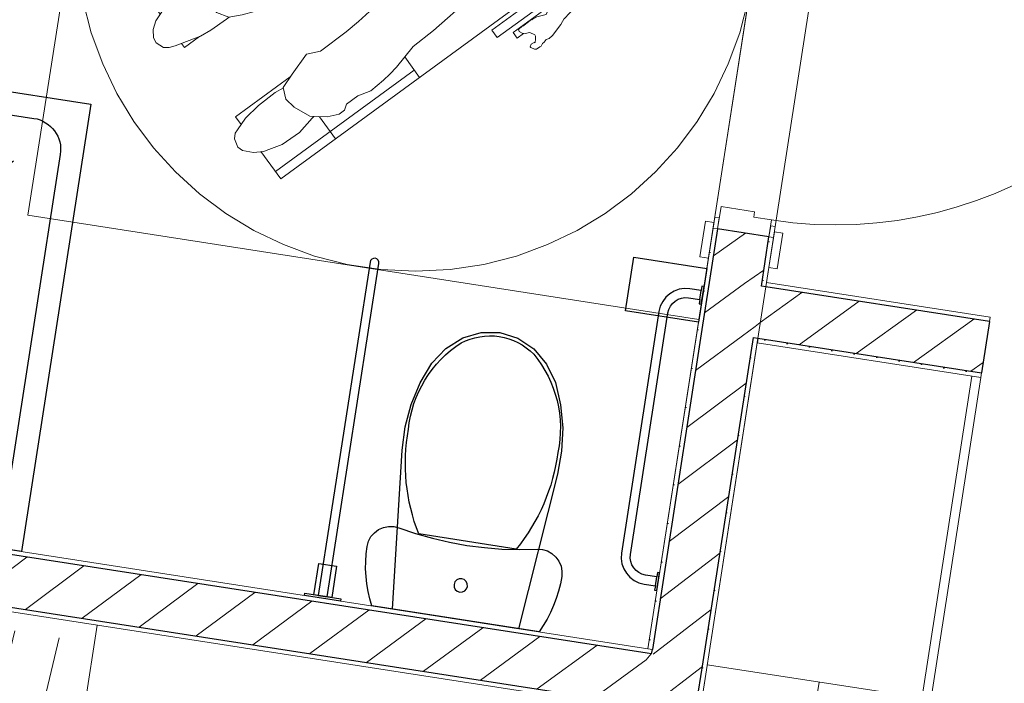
# Model space of a CAD drawing. Header units: metres. Extents: x 5509548 to 5517943, y 5680530 to 5684871.
# Tile 112 of 124: x 5516186.19 to 5516188.37, y 5683289.36 to 5683290.83. Entities that reach past the tile are written whole.
import ezdxf

# ---------------------------------------------------------------- set-up
doc = ezdxf.new("R2010")
doc.units = ezdxf.units.M
doc.linetypes.add('Przerywana', pattern=[240, 120, -120])
for name, color, linetype in [('Nowe_A-Armatura', 7, 'CONTINUOUS'), ('Nowe_A-Meble-Korytarz', 7, 'CONTINUOUS'), ('Nowe_A-Meble-Kuchnia', 7, 'CONTINUOUS'), ('Nowe_A-Meble-Sypialnia', 7, 'CONTINUOUS'), ('Nowe_A-Niepełnosprawni', 7, 'CONTINUOUS'), ('Nowe_A-Ściany-Działowe', 7, 'CONTINUOUS'), ('Nowe_Drzwi Archicad', 7, 'CONTINUOUS')]:
    doc.layers.add(name, color=color, linetype=linetype)
for name, color, linetype, lineweight in [('Nowe_A-Armatura_Nr_pióra__22', 8, 'CONTINUOUS', 25), ('Nowe_A-Meble-Korytarz_Nr_pióra__4', 7, 'CONTINUOUS', 13), ('Nowe_A-Meble-Kuchnia_Nr_pióra__22', 8, 'CONTINUOUS', 25), ('Nowe_A-Meble-Sypialnia_Nr_pióra__4', 7, 'CONTINUOUS', 13), ('Nowe_A-Niepełnosprawni_Nr_pióra__4', 7, 'CONTINUOUS', 13), ('Nowe_A-Ściany-Działowe_Nr_pióra__27', 7, 'CONTINUOUS', 25), ('Nowe_A-Ściany-Działowe_Nr_pióra__47', 7, 'CONTINUOUS', 15), ('Nowe_A-Ściany-Wewnętrzne_Nr_pióra__27', 7, 'CONTINUOUS', 25), ('Nowe_Drzwi Archicad_Nr_pióra__20', 1, 'CONTINUOUS', 13), ('Nowe_Drzwi Archicad_Nr_pióra__23', 7, 'CONTINUOUS', 15), ('Nowe_Drzwi Archicad_Nr_pióra__27', 7, 'CONTINUOUS', 25), ('Nowe_Drzwi Archicad_Nr_pióra__3', 7, 'CONTINUOUS', 13), ('Nowe_Drzwi Archicad_Nr_pióra__47', 7, 'CONTINUOUS', 15)]:
    doc.layers.add(name, color=color, linetype=linetype, lineweight=lineweight)
for name, color, linetype, lineweight, true_color in [('Nowe_A-Niepełnosprawni_Nr_pióra__78', 7, 'CONTINUOUS', 13, 0x00bb5e), ('Nowe_A-Strefy-Parter_Nr_pióra__94', 7, 'CONTINUOUS', 13, 0xe4ad2c), ('Nowe_A-Wentylacja-Mechaniczna-0-5_Nr_pióra__78', 7, 'CONTINUOUS', 13, 0x00bb5e)]:
    doc.layers.add(name, color=color, linetype=linetype, lineweight=lineweight, true_color=true_color)
pattern_1 = [(45, (0, 0), (-63.63960862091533, 63.63960862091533), [])]
pattern_2 = [(0, (0, 0), (0, 86.60254037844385), [0, -50]), (0, (25, 43.30126941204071), (0, 86.60254037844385), [0, -50])]

# ---------------------------------------------------------------- blocks, each defined once
blk = doc.blocks.new('Ściana_55', base_point=(72005.07224493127, -112527.5958496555))
at = {"layer": 'Nowe_A-Ściany-Działowe', "linetype": 'Continuous', "lineweight": 0, "true_color": 0x000000}
h = blk.add_hatch(dxfattribs=at)
h.set_pattern_fill('Bloczki_ceramiczne', color=18, style=0, pattern_type=2)
h.set_pattern_definition(pattern_1)
h.paths.add_polyline_path([(72140.07224493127, -112652.5958496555), (72140.07224493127, -112537.5958496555), (72130.07224493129, -112537.5958496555), (72130.07224493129, -112652.5958496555)])
h = blk.add_hatch(dxfattribs=at)
h.set_pattern_fill('Tynk', color=18, style=0, pattern_type=2)
h.set_pattern_definition(pattern_2)
h.paths.add_polyline_path([(74540.07224493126, -112527.5958496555), (72140.07224493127, -112527.5958496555), (72140.07224493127, -112537.5958496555), (74540.07224493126, -112537.5958496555)])
h = blk.add_hatch(dxfattribs=at)
h.set_pattern_fill('Bloczki_ceramiczne', color=18, style=0, pattern_type=2)
h.set_pattern_definition(pattern_1)
h.paths.add_polyline_path([(74540.07224493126, -112537.5958496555), (72140.07224493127, -112537.5958496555), (72140.07224493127, -112652.5958496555), (74540.07224493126, -112652.5958496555)])
h = blk.add_hatch(dxfattribs=at)
h.set_pattern_fill('Tynk', color=18, style=0, pattern_type=2)
h.set_pattern_definition(pattern_2)
h.paths.add_polyline_path([(74540.07224493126, -112527.5958496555), (74540.07224493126, -112537.5958496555), (74550.07224493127, -112537.5958496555), (74550.07224493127, -112527.5958496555)])
h = blk.add_hatch(dxfattribs=at)
h.set_pattern_fill('Bloczki_ceramiczne', color=18, style=0, pattern_type=2)
h.set_pattern_definition(pattern_1)
h.paths.add_polyline_path([(74540.07224493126, -112537.5958496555), (74540.07224493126, -112652.5958496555), (74550.07224493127, -112652.5958496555), (74550.07224493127, -112537.5958496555)])
h = blk.add_hatch(dxfattribs=at)
h.set_pattern_fill('Tynk', color=18, style=0, pattern_type=2)
h.set_pattern_definition(pattern_2)
h.paths.add_polyline_path([(72140.07224493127, -112662.5958496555), (74540.07224493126, -112662.5958496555), (74540.07224493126, -112652.5958496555), (72140.07224493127, -112652.5958496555)])
at = {"layer": 'Nowe_A-Ściany-Działowe_Nr_pióra__27', "color": 7, "linetype": 'Continuous', "lineweight": 25}
for p, q in [((74540.07224493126, -112537.5958496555), (72140.07224493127, -112537.5958496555)), ((74550.07224493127, -112537.5958496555), (74540.07224493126, -112537.5958496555)), ((74550.07224493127, -112537.5958496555), (74550.07224493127, -112527.5958496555)), ((72140.07224493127, -112652.5958496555), (74540.07224493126, -112652.5958496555)), ((74540.07224493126, -112652.5958496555), (74550.07224493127, -112652.5958496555))]:
    blk.add_line(p, q, dxfattribs=at)
at = {"layer": 'Nowe_A-Ściany-Działowe_Nr_pióra__27', "color": 7, "linetype": 'Continuous', "lineweight": 25, "flags": 128}
blk.add_lwpolyline([(72140.07224493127, -112652.5958496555), (72140.07224493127, -112662.5958496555)], dxfattribs=at)
at = {"layer": 'Nowe_A-Ściany-Działowe_Nr_pióra__47', "color": 7, "linetype": 'Continuous', "lineweight": 15}
blk.add_line((74550.07224493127, -112527.5958496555), (74540.07224493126, -112527.5958496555), dxfattribs=at)
at = {"layer": 'Nowe_A-Ściany-Działowe_Nr_pióra__47', "color": 7, "linetype": 'Continuous', "lineweight": 15, "flags": 128}
for points in [[(74540.07224493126, -112527.5958496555), (72140.07224493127, -112527.5958496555)], [(72140.07224493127, -112662.5958496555), (74540.07224493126, -112662.5958496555)]]:
    blk.add_lwpolyline(points, dxfattribs=at)
at = {"layer": 'Nowe_A-Ściany-Wewnętrzne_Nr_pióra__27', "color": 7, "linetype": 'Continuous', "lineweight": 25}
for p, q in [((72140.07224493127, -112537.5958496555), (72130.07224493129, -112537.5958496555)), ((72130.07224493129, -112652.5958496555), (72140.07224493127, -112652.5958496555))]:
    blk.add_line(p, q, dxfattribs=at)
blk = doc.blocks.new('WSC Drzwi 26_2')
at = {"layer": 'Nowe_Drzwi Archicad_Nr_pióra__20', "color": 1, "linetype": 'Continuous', "lineweight": 13}
for p, q in [((391.9999999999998, 261.9999999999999), (391.9999999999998, 661.9999999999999)), ((391.9999999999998, 661.9999999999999), (491.9999999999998, 661.9999999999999)), ((491.9999999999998, 661.9999999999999), (491.9999999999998, 261.9999999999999)), ((641.9999999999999, 461.9999999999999), (577.0194036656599, 538.0071187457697)), ((641.9999999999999, 461.9999999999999), (543.6860703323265, 443.7262145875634)), ((491.9999999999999, 261.9999999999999), (391.9999999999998, 261.9999999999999))]:
    blk.add_line(p, q, dxfattribs=at)
for centre, start, end in [((541.9999999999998, 179.1572875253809), 70.52877936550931, 109.4712206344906), ((341.9999999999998, 744.8427124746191), 250.5287793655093, 289.4712206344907)]:
    blk.add_arc(centre, 300.0000000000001, start, end, dxfattribs=at)
at = {"layer": 'Nowe_Drzwi Archicad_Nr_pióra__23', "color": 7, "linetype": 'Continuous', "lineweight": 15}
for p, q in [((-462, 0), (-500, 0)), ((-500, 0), (-500, -115)), ((-462, -40), (-462, 0)), ((500, 0), (462, 0)), ((462, 0), (462, -40)), ((500, -115), (500, 0)), ((-450, -40), (-462, -40)), ((-450, -115), (-450, -40)), ((462, -40), (450, -40)), ((450, -40), (450, -115)), ((-500, -115), (-450, -115)), ((450, -115), (500, -115))]:
    blk.add_line(p, q, dxfattribs=at)
at = {"layer": 'Nowe_Drzwi Archicad_Nr_pióra__27', "color": 7, "linetype": 'Continuous', "lineweight": 25}
for p, q in [((-500, 0), (-500, -115)), ((-500, 0), (-500, -115)), ((500, 0), (500, -115)), ((500, 0), (500, -115))]:
    blk.add_line(p, q, dxfattribs=at)
at = {"layer": 'Nowe_Drzwi Archicad_Nr_pióra__3', "color": 7, "linetype": 'Continuous', "lineweight": 13}
for p, q in [((421.9999999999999, 0), (421.9999999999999, 923.9999999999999)), ((421.9999999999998, 923.9999999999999), (461.9999999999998, 923.9999999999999)), ((461.9999999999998, 923.9999999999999), (461.9999999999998, 0)), ((-567, 10), (-567, 29)), ((-567, 29), (-487, 29)), ((-487, 29), (-487, 10)), ((487, 29), (567, 29)), ((487, 10), (487, 29)), ((567, 29), (567, 10)), ((-487, 10), (-567, 10)), ((-500, 0), (-500, 10)), ((-500, 10), (-475, 10)), ((-475, 0), (-500, 0)), ((-475, 10), (-475, 0)), ((461.9999999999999, 0), (421.9999999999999, 0)), ((475, 0), (475, 10)), ((475, 10), (500, 10)), ((500, 0), (475, 0)), ((567, 10), (487, 10)), ((500, 10), (500, 0)), ((-567, -144), (-567, -125)), ((-567, -125), (-487, -125)), ((-500, -125), (-500, -115)), ((-500, -115), (-475, -115)), ((-475, -125), (-500, -125)), ((-487, -125), (-487, -144)), ((-475, -115), (-475, -125)), ((475, -125), (475, -115)), ((475, -115), (500, -115)), ((500, -125), (475, -125)), ((487, -125), (567, -125)), ((487, -144), (487, -125)), ((500, -115), (500, -125)), ((567, -125), (567, -144)), ((-487, -144), (-567, -144)), ((567, -144), (487, -144))]:
    blk.add_line(p, q, dxfattribs=at)
blk.add_arc((461.9999999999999, 0), 923.9999999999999, 90, 180, dxfattribs=at)
at = {"layer": 'Nowe_Drzwi Archicad_Nr_pióra__47', "color": 7, "linetype": 'Continuous', "lineweight": 15}
for p, q in [((-500, 10), (-567, 10)), ((-500, 10), (-567, 10)), ((-500, 10), (-500, 0)), ((-500, 10), (-500, 0)), ((-500, 10), (-500, 0)), ((500, 10), (500, 0)), ((500, 10), (500, 0)), ((500, 10), (500, 0)), ((500, 10), (567, 10)), ((500, 10), (567, 10)), ((-500, -125), (-567, -125)), ((-500, -125), (-567, -125)), ((-500, -115), (-500, -125)), ((-500, -115), (-500, -125)), ((500, -115), (500, -125)), ((500, -115), (500, -125)), ((500, -125), (567, -125)), ((500, -125), (567, -125))]:
    blk.add_line(p, q, dxfattribs=at)
blk = doc.blocks.new('Ściana_56', base_point=(74675.07224493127, -109542.5958496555))
at = {"layer": 'Nowe_A-Ściany-Działowe', "linetype": 'Continuous', "lineweight": 0, "true_color": 0x000000}
h = blk.add_hatch(dxfattribs=at)
h.set_pattern_fill('Tynk', color=18, style=0, pattern_type=2)
h.set_pattern_definition(pattern_2)
h.paths.add_polyline_path([(74540.07224493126, -112527.5958496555), (74550.07222481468, -112527.5958496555), (74550.07222481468, -111587.5958295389), (74540.07224493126, -111587.5958295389)])
h = blk.add_hatch(dxfattribs=at)
h.set_pattern_fill('Bloczki_ceramiczne', color=18, style=0, pattern_type=2)
h.set_pattern_definition(pattern_1)
h.paths.add_polyline_path([(74665.07223658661, -111587.5958377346), (74550.07225148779, -111587.5958377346), (74550.07225148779, -111697.5958496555), (74665.07223658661, -111697.5958496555)])
h = blk.add_hatch(dxfattribs=at)
h.set_pattern_fill('Tynk', color=18, style=0, pattern_type=2)
h.set_pattern_definition(pattern_2)
h.paths.add_polyline_path([(74675.07223107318, -111587.5958577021), (74665.07224984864, -111587.5958577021), (74665.07224984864, -111687.5958496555), (74675.07223107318, -111687.5958496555)])
h = blk.add_hatch(dxfattribs=at)
h.set_pattern_fill('Tynk', color=18, style=0, pattern_type=2)
h.set_pattern_definition(pattern_2)
h.paths.add_polyline_path([(74665.07224493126, -111687.5958496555), (74665.07224493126, -111697.5958496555), (74675.07224493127, -111697.5958496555), (74675.07224493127, -111687.5958496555)])
h = blk.add_hatch(dxfattribs=at)
h.set_pattern_fill('Bloczki_ceramiczne', color=18, style=0, pattern_type=2)
h.set_pattern_definition(pattern_1)
h.paths.add_polyline_path([(74550.07224493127, -111697.5958496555), (74550.07224493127, -111812.5958496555), (74665.07224493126, -111812.5958496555), (74665.07224493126, -111697.5958496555)])
h = blk.add_hatch(dxfattribs=at)
h.set_pattern_fill('Bloczki_ceramiczne', color=18, style=0, pattern_type=2)
h.set_pattern_definition(pattern_1)
h.paths.add_polyline_path([(74550.07224493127, -111812.5958496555), (74550.07224493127, -112537.5958496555), (74665.07224493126, -112537.5958496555), (74665.07224493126, -111812.5958496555)])
h = blk.add_hatch(dxfattribs=at)
h.set_pattern_fill('Tynk', color=18, style=0, pattern_type=2)
h.set_pattern_definition(pattern_2)
h.paths.add_polyline_path([(74665.07224493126, -111812.5958496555), (74665.07224493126, -113251.7994403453), (74675.07224493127, -113251.7994403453), (74675.07224493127, -111812.5958496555)])
h = blk.add_hatch(dxfattribs=at)
h.set_pattern_fill('Bloczki_ceramiczne', color=18, style=0, pattern_type=2)
h.set_pattern_definition(pattern_1)
h.paths.add_polyline_path([(74550.07224493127, -112537.5958496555), (74550.07224493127, -112652.5958496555), (74665.07224493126, -112652.5958496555), (74665.07224493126, -112537.5958496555)])
at = {"layer": 'Nowe_A-Ściany-Działowe_Nr_pióra__27', "color": 7, "linetype": 'Continuous', "lineweight": 25}
for p, q in [((74665.07224493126, -111587.5958496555), (74550.07224493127, -111587.5958496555)), ((74550.07225148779, -111587.5958377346), (74550.07225148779, -111697.5958496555)), ((74665.07223658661, -111697.5958496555), (74665.07223658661, -111587.5958377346)), ((74550.07224493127, -111697.5958496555), (74550.07224493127, -111812.5958496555)), ((74675.07224493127, -111697.5958496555), (74665.07224493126, -111697.5958496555)), ((74550.07224902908, -111812.5958496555), (74550.07224902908, -112527.5958455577)), ((74665.07224493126, -111812.5958496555), (74675.07224493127, -111812.5958496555)), ((74665.07224493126, -112537.5958496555), (74665.07224493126, -111812.5958496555)), ((74550.07224493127, -112537.5958496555), (74550.07224493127, -112527.5958496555)), ((74665.07224493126, -112652.5958496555), (74665.07224493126, -112537.5958496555))]:
    blk.add_line(p, q, dxfattribs=at)
at = {"layer": 'Nowe_A-Ściany-Działowe_Nr_pióra__47', "color": 7, "linetype": 'Continuous', "lineweight": 15}
for p, q in [((74540.07224493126, -111587.5958496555), (74540.07224493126, -111654.5958496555)), ((74550.07224493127, -111587.5958496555), (74540.07224493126, -111587.5958496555)), ((74675.07224493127, -111587.5958496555), (74665.07224493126, -111587.5958496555)), ((74675.07224493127, -111587.5958496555), (74665.07224493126, -111587.5958496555)), ((74675.07224493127, -111587.5958496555), (74675.07224493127, -111654.5958496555)), ((74550.07224493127, -112527.5958496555), (74540.07224493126, -112527.5958496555))]:
    blk.add_line(p, q, dxfattribs=at)
at = {"layer": 'Nowe_A-Ściany-Działowe_Nr_pióra__47', "color": 7, "linetype": 'Continuous', "lineweight": 15, "flags": 128}
for points in [[(74540.07224493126, -111587.5958216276), (74540.07224493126, -112527.5958496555)], [(74675.07224493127, -111687.5958496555), (74675.07224493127, -111587.5958216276)], [(74675.07224493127, -113251.7994403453), (74675.07224493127, -111812.5958496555)]]:
    blk.add_lwpolyline(points, dxfattribs=at)
at = {"layer": 'Nowe_Drzwi Archicad', "color": 7, "linetype": 'Continuous', "lineweight": 13, "xscale": -1, "zscale": 1000, "rotation": 270}
blk.add_blockref('WSC Drzwi 26_2', (74665.07224493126, -111087.5958496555), dxfattribs=at)
blk = doc.blocks.new('Ściana_59', base_point=(74675.07224493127, -111687.5958496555))
at = {"layer": 'Nowe_A-Ściany-Działowe', "linetype": 'Continuous', "lineweight": 0, "true_color": 0x000000}
h = blk.add_hatch(dxfattribs=at)
h.set_pattern_fill('Tynk', color=18, style=0, pattern_type=2)
h.set_pattern_definition(pattern_2)
h.paths.add_polyline_path([(75175.07224493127, -111687.5958496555), (74675.07224493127, -111687.5958496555), (74675.07224493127, -111697.5958496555), (75175.07224493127, -111697.5958496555)])
h = blk.add_hatch(dxfattribs=at)
h.set_pattern_fill('Bloczki_ceramiczne', color=18, style=0, pattern_type=2)
h.set_pattern_definition(pattern_1)
h.paths.add_polyline_path([(74665.07224493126, -111697.5958496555), (74665.07224493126, -111812.5958496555), (74675.07224493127, -111812.5958496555), (74675.07224493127, -111697.5958496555)])
h = blk.add_hatch(dxfattribs=at)
h.set_pattern_fill('Bloczki_ceramiczne', color=18, style=0, pattern_type=2)
h.set_pattern_definition(pattern_1)
h.paths.add_polyline_path([(75175.07224493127, -111697.5958496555), (74675.07224493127, -111697.5958496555), (74675.07224493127, -111812.5958496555), (75175.07224493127, -111812.5958496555)])
h = blk.add_hatch(dxfattribs=at)
h.set_pattern_fill('Tynk', color=18, style=0, pattern_type=2)
h.set_pattern_definition(pattern_2)
h.paths.add_polyline_path([(74675.07224493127, -111822.5958496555), (75175.07224493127, -111822.5958496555), (75175.07224493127, -111812.5958496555), (74675.07224493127, -111812.5958496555)])
at = {"layer": 'Nowe_A-Ściany-Działowe_Nr_pióra__27', "color": 7, "linetype": 'Continuous', "lineweight": 25}
for p, q in [((74675.07224493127, -111697.5958496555), (74665.07224493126, -111697.5958496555)), ((75175.07224493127, -111697.5958496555), (74675.07224493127, -111697.5958496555)), ((74665.07224493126, -111812.5958496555), (74675.07224493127, -111812.5958496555)), ((74675.07224493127, -111812.5958496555), (75175.07224493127, -111812.5958496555))]:
    blk.add_line(p, q, dxfattribs=at)
at = {"layer": 'Nowe_A-Ściany-Działowe_Nr_pióra__27', "color": 7, "linetype": 'Continuous', "lineweight": 25, "flags": 128}
for points in [[(75175.07224493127, -111697.5958496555), (75175.07224493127, -111812.5958496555)], [(74675.07224493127, -111812.5958496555), (74675.07224493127, -111822.5958496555)]]:
    blk.add_lwpolyline(points, dxfattribs=at)
at = {"layer": 'Nowe_A-Ściany-Działowe_Nr_pióra__47', "color": 7, "linetype": 'Continuous', "lineweight": 15, "flags": 128}
for points in [[(75175.07224493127, -111687.5958496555), (74675.07224493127, -111687.5958496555)], [(75175.07224493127, -111687.5958496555), (75175.07224493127, -111697.5958496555)], [(74675.07224493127, -111822.5958496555), (75175.07224493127, -111822.5958496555)], [(75175.07224493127, -111812.5958496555), (75175.07224493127, -111822.5958496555)]]:
    blk.add_lwpolyline(points, dxfattribs=at)
blk = doc.blocks.new('Osoba na wózku 27')
at = {"layer": 'Nowe_A-Niepełnosprawni_Nr_pióra__4', "color": 7, "linetype": 'Continuous', "lineweight": 13}
for p, q in [((20, 819), (40, 819)), ((20, 452.603118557), (20, 819)), ((40, 452.930914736), (40, 819)), ((590, 819), (610, 819)), ((590, 449.449632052), (590, 819)), ((610, 449.220686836), (610, 819)), ((-7, 433.649183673), (-7, 784)), ((-7, 784), (8, 784)), ((8, 446.914785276), (8, 784)), ((637, 784), (622, 784)), ((622, 445.527585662), (622, 784)), ((637, 434.133278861), (637, 784)), ((50, 559), (580, 559)), ((50, 452.8544877), (50, 559)), ((580, 449.255503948), (580, 559)), ((242, 477.33), (316.8, 484.79)), ((316.8, 484.79), (376.81, 479.31)), ((376.81, 479.31), (459.99, 460.53)), ((88.1, 458.85), (76.55000000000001, 453.77)), ((88.1, 458.85), (100.14, 460.84)), ((120.202113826, 456.198379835), (100.14, 460.84)), ((153.784345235, 452.049945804), (172.94, 462.89)), ((242, 477.33), (172.94, 462.89)), ((459.99, 460.53), (480.380943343, 448.449157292)), ((532.6800000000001, 457.02), (480.380943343, 448.449157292)), ((532.6800000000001, 457.02), (544.6800000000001, 454.85)), ((-11.08, 429.25), (0.68, 441.93)), ((15.35, 451.92), (0.68, 441.93)), ((15.35, 451.92), (23.11, 453.06)), ((23.11, 453.06), (64.97999999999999, 452.74)), ((46.77, 430.45), (74.7873820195, 452.389736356)), ((64.97999999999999, 452.74), (74.7873820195, 452.389736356)), ((74.7873820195, 452.389736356), (76.55000000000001, 453.77)), ((153.784345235, 452.049945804), (120.202113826, 456.198379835)), ((556.21, 449.56), (544.6800000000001, 454.85)), ((556.21, 449.56), (569.5971604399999, 438.680362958)), ((585.6, 449.5), (557.778476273, 448.285312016)), ((569.5971604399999, 438.680362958), (585.5200000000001, 425.74)), ((610.0600000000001, 449.22), (585.6, 449.5)), ((610.0600000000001, 449.22), (619.93, 447.1)), ((638.9, 432.69), (619.93, 447.1)), ((-32.0441871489, 377.695576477), (-21.7, 414.8200000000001)), ((-21.7, 414.8200000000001), (-11.08, 429.25)), ((39.2, 387.97), (41.82, 421.82)), ((46.77, 430.45), (41.82, 421.82)), ((590.31, 417.03), (585.5200000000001, 425.74)), ((590.31, 417.03), (592.36, 383.12)), ((648.28, 416.25), (638.9, 432.69)), ((648.28, 416.25), (657.86, 399.01)), ((657.86, 399.01), (663.8199999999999, 362.87)), ((-40.18, 358.8), (-33.24, 375.4)), ((-32.0441871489, 377.695576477), (-33.24, 375.4)), ((24.53, 377.95), (13.07, 364.57)), ((20, 219), (20, 372.661046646)), ((34.8234519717, 380.535149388), (24.53, 377.95)), ((49.1754179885, 368.702676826), (34.8234519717, 380.535149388)), ((54.67, 358.09), (39.2, 387.97)), ((40, 376.267345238), (40, 219)), ((275.6, 376.16), (244.24, 350.76)), ((277.74, 376.89), (275.6, 376.16)), ((277.74, 376.89), (314.56, 385.12)), ((314.56, 385.12), (355.1, 375.28)), ((355.1, 375.28), (371.79, 357.21)), ((592.36, 383.12), (576.4, 353.48)), ((584.3902909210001, 368.319111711), (597.938708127, 377.729698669)), ((590, 219), (590, 372.215556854)), ((600.061564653, 376.826355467), (597.938708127, 377.729698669)), ((600.061564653, 376.826355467), (623.62, 352.74)), ((-40.4681028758, 351.20959731), (-41.45999999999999, 347.89)), ((-40.18, 358.8), (-40.4681028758, 351.20959731)), ((-0.598946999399, 348.890709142), (-1.12, 338.46)), ((-0.598946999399, 348.890709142), (13.07, 364.57)), ((8, 358.754330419), (8, 318.473210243)), ((50, -351), (50, 366.110012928)), ((64.65, 351.65), (54.67, 358.09)), ((84.5898733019, 347.158370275), (64.65, 351.65)), ((244.24, 350.76), (232.76, 317.38)), ((385.92, 333.86), (371.79, 357.21)), ((557.74, 342.92), (576.4, 353.48)), ((580, -351), (580, 359.165714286)), ((610, 366.665202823), (610, 219)), ((622, 354.396294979), (622, 254)), ((623.62, 352.74), (632.904863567, 336.537585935)), ((663.731377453, 363.407385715), (669.74, 349.53)), ((678.43, 320.41), (669.74, 349.53)), ((-49.43, 327.26), (-43.03, 338.93)), ((-49.43, 327.26), (-48.48999999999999, 318.53)), ((-43.03, 338.93), (-41.45999999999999, 347.89)), ((-1.12, 338.46), (8.8, 316.72)), ((84.5898733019, 347.158370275), (102.09, 333.97)), ((102.09, 333.97), (113.14, 325.82)), ((385.92, 333.86), (391.05, 312.98)), ((517.35, 321.02), (528.76, 328.99)), ((528.76, 328.99), (544.985287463, 341.8913279)), ((546.99, 341.74), (544.985287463, 341.8913279)), ((546.99, 341.74), (557.74, 342.92)), ((632.9200000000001, 336.47), (624.78, 317.45)), ((632.904863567, 336.537585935), (632.9200000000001, 336.47)), ((-51.23, 287.46), (-49.52, 307.84)), ((-47.1830966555, 315.043665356), (-49.52, 307.84)), ((-47.1830966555, 315.043665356), (-48.48999999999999, 318.53)), ((8.8, 316.72), (9.870000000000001, 303.52)), ((113.14, 325.82), (162.53, 299.61)), ((147.484676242, 307.594165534), (138.23, 233.54)), ((232.76, 317.38), (238.05, 278.23)), ((392.38, 293.97), (391.05, 312.98)), ((467.36, 297.04), (517.35, 321.02)), ((504.25, 221.81), (488.752593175, 307.301940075)), ((624.78, 317.45), (623.09, 300.27)), ((623.504809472, 304.486820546), (623.504809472, 306.95099857)), ((679.5, 310.72), (677.75, 303.97)), ((678.43, 320.41), (679.5, 310.72)), ((-51.23, 287.46), (-50.08, 280.53)), ((-38.29, 288.12), (-38.6321421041, 287.262678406)), ((-38.6321421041, 287.262678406), (-34.43, 282.25)), ((-34.6378373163, 293.716479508), (-38.29, 288.12)), ((-34.6378373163, 293.716479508), (-29.5, 296.41)), ((-28.3331354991, 298.246731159), (-29.5, 296.41)), ((-28.3331354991, 298.246731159), (-25.9686628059, 298.461308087)), ((-15.8377237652, 292.789334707), (-25.9686628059, 298.461308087)), ((-6.23, 277.5599999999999), (-15.8377237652, 292.789334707)), ((8.62, 280.92), (9.870000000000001, 303.52)), ((198.73, 257.28), (162.53, 299.61)), ((392.38, 293.97), (391.89, 263.49)), ((431.32, 255.52), (467.36, 297.04)), ((623.09, 300.27), (623.26, 283.39)), ((623.361667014, 281.348360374), (623.26, 283.39)), ((639.51, 274.35), (643.661094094, 284.298311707)), ((654.370161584, 289.500311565), (643.661094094, 284.298311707)), ((657.800435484, 289.482867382), (654.370161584, 289.500311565)), ((657.83, 289.37), (657.800435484, 289.482867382)), ((657.83, 289.37), (663.65, 284.68)), ((663.65, 284.68), (668.1492803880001, 280.918101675)), ((677.640369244, 303.87127709), (677.75, 303.97)), ((677.640369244, 303.87127709), (679.75, 297.08)), ((679.75, 297.08), (679.542983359, 292.460941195)), ((679.542983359, 292.460941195), (682.57, 286.7)), ((681.67, 274.1), (682.37, 283.09)), ((682.57, 286.7), (682.37, 283.09)), ((-50.08, 280.53), (-47.96, 277.36)), ((-40.27, 273.27), (-47.96, 277.36)), ((-40.27, 273.27), (-37.83000000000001, 272.96)), ((-37.83000000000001, 272.96), (-34.43, 282.25)), ((-7, 254), (-7, 278.780523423)), ((-6.23, 277.5599999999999), (-0.721015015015, 274.221221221)), ((3.8, 272.39), (-0.7210150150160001, 274.221221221)), ((7.57, 273.7), (3.8, 272.39)), ((7.57, 273.7), (8.39, 275.44)), ((8, 254), (8, 274.612435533)), ((8.39, 275.44), (8.62, 280.92)), ((254.5, 227.59), (238.05, 278.23)), ((383.71, 236.47), (391.89, 263.49)), ((623.361667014, 281.348360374), (621.99, 279.59)), ((621.99, 279.59), (623.17, 267.88)), ((628.3100000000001, 266.25), (623.17, 267.88)), ((634.7199999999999, 269.16), (628.3100000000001, 266.25)), ((634.7199999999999, 269.16), (639.51, 274.35)), ((637, 254), (637, 271.630395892)), ((667.23, 278.36), (665.9399999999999, 271.43)), ((665.9399999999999, 271.43), (669.43, 265.96)), ((668.330603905, 279.496195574), (667.23, 278.36)), ((668.03, 280.08), (668.1492803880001, 280.918101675)), ((668.03, 280.08), (668.330603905, 279.496195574)), ((669.43, 265.96), (671.41, 266.28)), ((679.18, 270.38), (671.41, 266.28)), ((679.18, 270.38), (681.67, 274.1)), ((-7, 254), (8, 254)), ((220.35, 246.06), (198.73, 257.28)), ((252.308849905, 234.335279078), (220.35, 246.06)), ((409.39, 244.64), (384.619002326, 239.472596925)), ((431.32, 255.52), (409.39, 244.64)), ((622, 254), (637, 254)), ((40, 219), (20, 219)), ((133.25, 189.91), (138.23, 233.54)), ((254.5, 227.59), (271.547202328, 204.172820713)), ((262.77, 222.87), (262.427536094, 223.745780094)), ((375.9, 213.7), (383.71, 236.47)), ((514.4300000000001, 115.16), (504.25, 221.81)), ((610, 219), (590, 219)), ((271.547202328, 204.172820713), (289.79, 192.43)), ((375.9, 213.7), (335.6, 187.49)), ((355.53, 173.64), (351.291304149, 197.695188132)), ((117.29, 59.01), (133.25, 189.91)), ((270.95, 99.41), (287.602356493, 193.838177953)), ((314.45, 186.46), (289.79, 192.43)), ((314.45, 186.46), (335.6, 187.49)), ((321.566999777, 186.806596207), (321.1300000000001, 186.13)), ((395.90885471, 36.6251884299), (355.53, 173.64)), ((514.4300000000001, 115.16), (516.37, 57.66)), ((240.620878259, -31.1057515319), (270.95, 99.41)), ((117.29, 59.01), (112.26, -4.31)), ((531.63, 0.64), (516.37, 57.66)), ((50, 29), (114.906073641, 29)), ((70, -351), (70, 29)), ((396.747027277, 29), (254.58819615, 29)), ((395.90885471, 36.6251884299), (400.68, -6.779999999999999)), ((580, 29), (524.0401392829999, 29)), ((560, -351), (560, 29)), ((535.55, -20.13), (531.63, 0.64)), ((112.26, -4.31), (107.48, -26.95)), ((400.68, -6.779999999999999), (403.01, -42.22)), ((537.52, -38.95), (535.55, -20.13)), ((107.97, -36.23), (107.48, -26.95)), ((111.07, -85.65), (107.97, -36.23)), ((240.620878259, -31.1057515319), (242.17, -48.81)), ((403.01, -42.22), (404, -113.48)), ((537.52, -38.95), (540.1, -75.72)), ((243.79, -125.63), (242.17, -48.81)), ((119.875728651, -130.551542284), (111.07, -85.65)), ((532.0306385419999, -105.37253983), (540.1, -75.72)), ((532.0306385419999, -105.37253983), (532.1880186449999, -135.926762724)), ((257.12, -153.07), (243.79, -125.63)), ((391.02, -142.52), (404, -113.48)), ((107.43, -153.01), (119.875728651, -130.551542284)), ((391.02, -142.52), (408, -194.03)), ((540.11, -147.6), (532.1880186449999, -135.926762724)), ((540.11, -147.6), (540.85, -162.62)), ((107.43, -153.01), (109.42, -169.53)), ((109.42, -169.53), (131.73, -202.53)), ((257.12, -153.07), (237.06, -205.81)), ((540.85, -162.62), (530.01, -187.5)), ((408, -194.03), (420.15, -227.23)), ((506.1799999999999, -217.5), (530.01, -187.5)), ((50, -201), (130.019566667, -201)), ((134.63, -208.52), (118.33, -261.27)), ((131.73, -202.53), (150.31, -231.91)), ((134.639058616, -208.449016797), (134.613769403, -208.572525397)), ((134.63, -208.52), (134.779121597, -207.351485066)), ((223.8, -232.48), (237.06, -205.81)), ((410, -351), (410, -201)), ((410, -201), (410.550768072, -201)), ((506.1799999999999, -217.5), (469.33, -233.85)), ((511.565221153, -210.720451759), (512.22, -215.96)), ((521.814201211, -257.0194221), (512.22, -215.96)), ((519.2864999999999, -201), (580, -201)), ((150.31, -231.91), (175.34, -248.57)), ((223.8, -232.48), (199.28, -248.9)), ((223.896936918, -232.285029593), (224.21, -239.45)), ((420.74232578, -227.491911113), (418.68, -248.3)), ((420.15, -227.23), (444.62, -238.05)), ((444.62, -238.05), (469.33, -233.85)), ((199.28, -248.9), (175.34, -248.57)), ((224.21, -239.45), (223.57, -281.82)), ((418.68, -248.3), (419.64, -294.84)), ((521.814201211, -257.0194221), (520.52, -303.55)), ((115.09, -284.53), (118.33, -261.27)), ((220.72, -307.62), (223.57, -281.82)), ((117.51, -312.8), (115.09, -284.53)), ((425.53, -334.98), (419.64, -294.84)), ((510.132069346, -340.394329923), (520.52, -303.55)), ((117.51, -312.8), (119.997079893, -325.566008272)), ((126.849135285, -345.444233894), (119.997079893, -325.566008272)), ((220.72, -307.62), (204.713564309, -366.0689422)), ((220, -351), (220, -310.249147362)), ((135.39, -367.62), (126.849135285, -345.444233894)), ((436, -364.26), (425.53, -334.98)), ((508.444145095, -345.470275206), (496.84, -365.15)), ((508.444145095, -345.470275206), (510.132069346, -340.394329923)), ((508.8200000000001, -344.34), (508.757056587, -344.491064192)), ((50, -351), (128.603761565, -351)), ((147.2, -383.71), (135.39, -367.62)), ((204.713564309, -366.0689422), (200.19, -378.49)), ((220, -351), (208.840244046, -351)), ((431.258463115, -351), (410, -351)), ((438.9, -372.29), (436, -364.26)), ((496.84, -365.15), (478.83, -382.3)), ((505.183544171, -351), (580, -351)), ((147.2, -383.71), (162.34, -394.3)), ((192.66, -388.87), (174.79, -395.74)), ((200.19, -378.49), (192.66, -388.87)), ((448, -381.52), (438.9, -372.29)), ((467.01, -385.89), (448, -381.52)), ((478.83, -382.3), (467.01, -385.89)), ((162.34, -394.3), (174.79, -395.74))]:
    blk.add_line(p, q, dxfattribs=at)
blk = doc.blocks.new('Kabina prysznicowa 27')
at = {"layer": 'Nowe_A-Meble-Kuchnia_Nr_pióra__22', "color": 8, "linetype": 'Continuous', "lineweight": 25}
for p, q in [((-210, 493), (-140, 493)), ((-59.99999999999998, 493), (10.00000000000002, 493)), ((-191, 473), (-159, 473)), ((-184.5, 473), (-184.5, 456)), ((-165.5, 473), (-165.5, 456)), ((-40.99999999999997, 473), (-8.99999999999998, 473)), ((-34.49999999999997, 473), (-34.49999999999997, 456)), ((-15.49999999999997, 473), (-15.49999999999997, 456)), ((105, 474), (105, 456)), ((127, 456), (127, 474)), ((127, 456), (127, 474)), ((143.5000000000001, 474), (156.5, 474)), ((143.5000000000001, 456.66706488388), (144.9851426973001, 457.22459484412)), ((145.0000000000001, 457.23799654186), (144.9851426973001, 457.22459484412)), ((147.4118095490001, 458.41237127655), (145.0000000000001, 457.23799654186)), ((145.0000000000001, 457.23017234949), (145.1882666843, 457.30084859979)), ((145.1882666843, 457.30084859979), (147.0000000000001, 457.51702042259)), ((147.0000000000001, 457.51702042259), (153, 457.51702042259)), ((150, 458.81292862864), (147.4118095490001, 458.41237127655)), ((152.588190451, 458.41237127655), (150, 458.81292862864)), ((155, 457.23799654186), (152.588190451, 458.41237127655)), ((153, 457.51702042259), (154.8117333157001, 457.30084859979)), ((154.8117333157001, 457.30084859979), (155, 457.23017234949)), ((155, 457.23799654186), (155.0148573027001, 457.22459484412)), ((155.0148573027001, 457.22459484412), (156.5, 456.66706488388)), ((380, 450), (-380, 450)), ((-203, 439), (-203, 393)), ((-201, 393), (-201, 439)), ((-194, 456), (-156, 456)), ((-43.99999999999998, 456), (-5.999999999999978, 456)), ((1.000000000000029, 439), (1.000000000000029, 392.8177801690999)), ((3.00000000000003, 393), (3.00000000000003, 439)), ((56.00000010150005, 423.5), (56.00000010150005, 436.5)), ((89.95827579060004, 438), (139.84407305, 438)), ((139.5, 408.93236190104), (140, 451.17286591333)), ((140, 451.17286591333), (140.238519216, 452.8148539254)), ((140.238519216, 452.8148539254), (140.9378221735, 454.34494316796)), ((140.9378221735, 454.34494316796), (142.0502525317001, 455.65886058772)), ((142.0502525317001, 455.65886058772), (143.5000000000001, 456.66706488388)), ((156.5, 456.66706488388), (157.9497474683, 455.65886058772)), ((157.9497474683, 455.65886058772), (159.0621778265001, 454.34494316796)), ((159.0621778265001, 454.34494316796), (159.761480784, 452.8148539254)), ((159.761480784, 452.8148539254), (160, 451.17286591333)), ((160.5, 408.93236190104), (160, 451.17286591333)), ((138.9890542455, 390.7238368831), (139.5, 408.93236190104)), ((150, 391.8611708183), (140.8763018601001, 391.1722150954)), ((159.1236981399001, 391.1722150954), (150, 391.8611708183)), ((161.0109457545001, 390.7238368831), (160.5, 408.93236190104)), ((-450, 380), (-450, -380)), ((108.4391108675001, 376.3512482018), (103.6448515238, 369.7124646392)), ((110.5035243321, 378.2123875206), (108.4391108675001, 376.3512482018)), ((117.7512626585, 383.6300673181), (110.5035243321, 378.2123875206)), ((127.1966991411, 387.7871992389), (117.7512626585, 383.6300673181)), ((132.3743686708, 389.1522991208), (127.1966991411, 387.7871992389)), ((140.8763018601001, 391.1722150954), (132.3743686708, 389.1522991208)), ((167.6256313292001, 389.1522991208), (159.1236981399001, 391.1722150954)), ((167.6256313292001, 389.1522991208), (170.9627191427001, 388.2724712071)), ((450, -380), (450, 380)), ((100.5111126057, 359.6247142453), (100, 356.4445319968)), ((100, 356.4445319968), (100, 345.7955554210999)), ((102.1974055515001, 366.9714635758), (100.5111126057, 359.6247142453)), ((103.6448515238, 369.7124646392), (102.1974055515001, 366.9714635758)), ((100, 345.7955554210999), (101.7037086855, 338.3729301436)), ((101.7037086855, 338.3729301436), (103.4147567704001, 336.0035802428)), ((-249.9999999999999, 324.9999999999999), (350, 324.9999999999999)), ((-271.9669914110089, 271.9669914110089), (350, -350)), ((-324.9999999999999, 249.9999999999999), (-324.9999999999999, -350)), ((-380, -450), (380, -450))]:
    blk.add_line(p, q, dxfattribs=at)
at = {"layer": 'Nowe_A-Meble-Kuchnia_Nr_pióra__22', "color": 8, "linetype": 'Continuous', "lineweight": 25, "flags": 128}
for points in [[(-500, 500), (-500, -500), (500, -500), (500, 500)], [(-445, -208), (-445, 208), (-456, 208), (-456, 173.0000000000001), (-500, 173.0000000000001), (-500, 120.0000000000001), (-456, 120.0000000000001), (-456, -120), (-500, -120), (-500, -173), (-456, -173), (-456, -208)]]:
    blk.add_lwpolyline(points, close=True, dxfattribs=at)
blk.add_lwpolyline([(-256.0000001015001, 391.0808498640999, 0.414213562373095), (-253.0000000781, 388.0808498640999), (-203, 388.0808502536), (-203, 393), (-201, 393), (-201, 392.8177801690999), (-201, 392.205323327), (-201, 392), (1.000000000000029, 392), (1.000000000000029, 392.205323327), (1.000000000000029, 392.8177801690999), (1.000000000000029, 393), (3.00000000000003, 393), (3.00000000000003, 388.0808502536), (53.00000007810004, 388.0808498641, 0.414213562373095), (56.00000010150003, 391.0808498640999), (56.00000010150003, 423.5), (72.72210535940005, 423.5, 0.5479754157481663), (103.4147567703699, 336.0035802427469), (106.6987298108, 331.4561445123), (114.6446609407, 325.5165660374), (125, 320.9589671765), (137.0590477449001, 318.09394076), (150, 317.1167336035), (162.9409522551, 318.09394076), (175.0000000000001, 320.9589671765), (185.3553390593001, 325.5165660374), (193.3012701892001, 331.4561445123), (198.2962913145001, 338.3729301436), (200.0000000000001, 345.7955554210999), (200.0000000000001, 356.4445319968), (199.4888873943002, 359.6247142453), (197.8025944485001, 366.9714635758), (196.3551484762, 369.7124646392), (191.5608891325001, 376.3512482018), (189.4964756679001, 378.2123875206), (182.2487373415, 383.6300673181), (172.8033008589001, 387.7871992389), (170.9627191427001, 388.2724712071, 0.1661880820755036), (160.3441951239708, 422.0949148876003), (160.15592695, 438), (166, 438), (166, 474), (156.5, 474), (156.5, 490.999359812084, 0.9999999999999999), (143.5, 490.999359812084), (143.5, 474), (127, 474), (127, 499.9999999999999), (105, 499.9999999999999), (105, 474), (66.00000000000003, 474), (66.00000000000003, 438), (89.95827579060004, 438, 0.01370868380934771), (87.34215826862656, 436.5000000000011), (56.00000010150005, 436.5), (56.00000010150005, 436.94948881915, 0.414213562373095), (53.00000008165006, 439.9494888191), (3.00000000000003, 439.94948848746), (3.00000000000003, 439), (1.000000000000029, 439), (1.000000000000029, 456), (-5.999999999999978, 456), (-5.999999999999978, 473), (-8.99999999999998, 473), (10.00000000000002, 493), (10.00000000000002, 500), (-59.99999999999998, 500), (-59.99999999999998, 493), (-40.99999999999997, 473), (-43.99999999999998, 473), (-43.99999999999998, 456), (-156, 456), (-156, 473), (-159, 473), (-140, 493), (-140, 500), (-210, 500), (-210, 493), (-191, 473), (-194, 473), (-194, 456), (-201, 456), (-201, 439), (-203, 439), (-203, 439.94948848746), (-253.0000000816, 439.94948881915, 0.414213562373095), (-256.00000010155, 436.9494888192)], format="xyb", close=True, dxfattribs=at)
at = {"layer": 'Nowe_A-Meble-Kuchnia_Nr_pióra__22', "color": 8, "linetype": 'Continuous', "lineweight": 25}
for centre, radius in [((-99.99999999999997, 430), 12), ((-324.9999999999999, 324.9999999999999), 25)]:
    blk.add_circle(centre, radius, dxfattribs=at)
for centre, radius, start, end in [((-380, 380.0000000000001), 70, 90, 180), ((116, 389.5498356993), 55.00536174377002, 121.3994123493, 141.8869173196), ((116, 456), 11, 180, 0), ((380.0000000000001, 380), 70, 0, 90), ((-380.0000000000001, -380), 70, 180, 270), ((380, -380.0000000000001), 70, 270, 0)]:
    blk.add_arc(centre, radius, start, end, dxfattribs=at)
blk = doc.blocks.new('WC dla niepełnosprawnych 27')
at = {"layer": 'Nowe_A-Armatura_Nr_pióra__22', "color": 8, "linetype": 'Continuous', "lineweight": 25}
for p, q in [((425.0000000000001, -140), (425.0000000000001, -160)), ((0, -173.043128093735), (-108.9414490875, -173.043128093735)), ((108.94192722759, -173.0439845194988), (0, -173.043128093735)), ((425.0000000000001, -780.0000000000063), (425.0000000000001, -800.0000000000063))]:
    blk.add_line(p, q, dxfattribs=at)
at = {"layer": 'Nowe_A-Armatura_Nr_pióra__22', "color": 8, "linetype": 'Continuous', "lineweight": 25, "flags": 128}
for points in [[(-337.4999999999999, -5), (-257.5, -5), (-257.5, 0), (-337.4999999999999, 0)], [(-186.7682631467, 0), (-193.8693581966, -15.0746413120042), (-200.0738475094, -30.5397014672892), (-205.3603698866, -46.34193640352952), (-209.7107245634, -62.42694121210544), (-213.1099338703, -78.73933744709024), (-215.5462948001, -95.22296378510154), (-217.0114192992, -111.8210693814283), (-217.5002631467, -128.4765092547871), (-216.2173727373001, -140.0108815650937), (-212.4322594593, -150.9820926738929), (-206.3296959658, -160.8545761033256), (-198.2075826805, -169.1464004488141), (-188.4624056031, -175.4527951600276), (-177.5698815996, -179.4659096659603), (-166.0617359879, -180.989841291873), (-154.4997460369, -179.9501983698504), (-116.2154201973, -173.1684674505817), (-77.63938685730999, -168.3121815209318), (-38.86847430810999, -165.3935301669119), (0, -164.4198393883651), (38.86847430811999, -165.3935301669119), (77.63938685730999, -168.3121815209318), (116.2154201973, -173.1684674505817), (154.4997460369, -179.9501983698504), (166.0617359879, -180.989841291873), (177.5698815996, -179.4659096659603), (188.4624056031, -175.4527951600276), (198.2075826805, -169.1464004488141), (206.3296959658, -160.8545761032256), (212.4322594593, -150.9820926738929), (216.2173727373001, -140.0108815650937), (217.5002631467, -128.4765092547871), (217.0114192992, -111.8210693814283), (215.5462948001, -95.22296378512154), (213.1099338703, -78.73933744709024), (209.7107245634, -62.42694121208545), (205.3603698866, -46.34193640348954), (200.0738475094, -30.53970146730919), (193.8693581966, -15.0746413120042), (186.7682631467, 0)], [(-169.4236422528, -453.4253930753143), (-157.0185212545, -503.1720699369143), (-137.9976229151, -550.1101050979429), (-112.3998459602, -587.3056767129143), (-79.35704269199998, -615.8237892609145), (-41.04853310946, -633.7835462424), (0, -640.0005631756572), (41.04853310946, -633.7835462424), (79.35704269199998, -615.8237892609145), (112.3998459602, -587.3056767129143), (137.9976229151, -550.1101050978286), (157.0185212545, -503.1720699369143), (169.4236422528, -453.4253930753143), (174.911377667, -402.0795756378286), (173.3483030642, -350.3829989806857), (140.9747959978, 0), (-140.9747959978, 0), (-173.3483030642, -350.3829989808), (-174.911377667, -402.0795756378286)], [(-317.5, -5), (-317.5, -75), (-277.4999999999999, -75), (-277.4999999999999, -5)], [(267, -850.0000000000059), (430.0000000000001, -850.0000000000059), (430.0000000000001, -730.000000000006), (267, -730.000000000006)]]:
    blk.add_lwpolyline(points, close=True, dxfattribs=at)
for points in [[(-307.5, -5), (-287.5, -5), (-287.5, -750, -0.9999999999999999), (-307.5, -750)], [(430.0000000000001, -130), (430.0000000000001, -170), (425.0000000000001, -170), (425.0000000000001, -160), (400, -160, 0.414213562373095), (360.0000000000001, -200), (360.0000000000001, -740.0000000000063, 0.414213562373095), (400.0000000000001, -780.0000000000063), (425.0000000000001, -780.0000000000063), (425.0000000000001, -770.0000000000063), (430.0000000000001, -770.0000000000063), (430.0000000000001, -810.0000000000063), (425.0000000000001, -810.0000000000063), (425.0000000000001, -800.0000000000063), (400.0000000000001, -800.0000000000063, -0.414213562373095), (340, -740.0000000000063), (340, -200, -0.414213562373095), (400, -140), (425.0000000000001, -140), (425.0000000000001, -130)]]:
    blk.add_lwpolyline(points, format="xyb", close=True, dxfattribs=at)
at = {"layer": 'Nowe_A-Armatura_Nr_pióra__22', "color": 8, "linetype": 'Continuous', "lineweight": 25}
blk.add_ellipse((0, -74.97928748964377), major_axis=(15.00000000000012, 0), ratio=0.9997238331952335, dxfattribs=at)
for centre, major_axis, ratio, start_param, end_param in [((258.0954531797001, -387.9368792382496), (2.605531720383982e-14, 425.5156216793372), 0.999376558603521, 1.04139159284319, 1.594412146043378), ((-258.0954531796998, -387.9368792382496), (2.605531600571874e-14, 425.515602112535), 0.999376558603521, 4.688770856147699, 5.241791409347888), ((89.46048916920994, -412.3034721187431), (1.574013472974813e-14, 257.0559077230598), 0.999376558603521, 1.515065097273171, 2.415653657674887), ((-89.46048916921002, -412.3034721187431), (1.574012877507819e-14, 257.0558104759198), 0.999376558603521, 3.867527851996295, 4.76811641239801), ((0.8128152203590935, -492.7552085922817), (8.48730025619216e-15, 138.6081319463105), 0.9993765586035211, 2.509088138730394, 3.135731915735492), ((-0.8118348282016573, -492.7582364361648), (8.487114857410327e-15, 138.6051041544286), 0.9993765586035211, 3.147453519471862, 3.774097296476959)]:
    blk.add_ellipse(centre, major_axis=major_axis, ratio=ratio, start_param=start_param, end_param=end_param, dxfattribs=at)
blk = doc.blocks.new('Garderoba modularna 27_9')
at = {"layer": 'Nowe_A-Meble-Sypialnia_Nr_pióra__4', "color": 7, "linetype": 'Continuous', "lineweight": 13}
for p, q in [((1210.000000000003, 20), (1210.000000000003, 599.9999999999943)), ((1331.109834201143, 40.08775538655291), (1288.890165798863, 559.9122446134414)), ((1431.968057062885, 40.15888610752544), (1388.031942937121, 559.8411138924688)), ((1570.595913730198, 46.37008212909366), (1449.404086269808, 553.6299178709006)), ((1627.256204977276, 39.80349081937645), (1592.74379502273, 560.1965091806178)), ((1692.981523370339, 39.78783377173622), (1727.018476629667, 560.2121662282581)), ((1800.388735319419, 39.40908766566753), (1819.611264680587, 560.5909123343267)), ((1955.88331985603, 43.30032925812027), (1864.116680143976, 556.6996707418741)), ((2051.155886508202, 42.50011066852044), (1968.844113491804, 557.4998893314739)), ((2115.159383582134, 39.28294884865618), (2104.840616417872, 560.7170511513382)), ((2193.247647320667, 39.77056530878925), (2226.752352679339, 560.2294346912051)), ((1210.000000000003, 299.9999999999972), (2400.000000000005, 299.9999999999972)), ((0, 20), (2400.000000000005, 20)), ((1200.000000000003, 0), (1200.000000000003, 20))]:
    blk.add_line(p, q, dxfattribs=at)
at = {"layer": 'Nowe_A-Meble-Sypialnia_Nr_pióra__4', "color": 7, "linetype": 'Continuous', "lineweight": 13, "flags": 128}
blk.add_lwpolyline([(0, 0), (2400.000000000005, 0), (2400.000000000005, 599.9999999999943), (0, 599.9999999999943)], close=True, dxfattribs=at)
blk = doc.blocks.new('Garderoba modularna 27_10')
at = {"layer": 'Nowe_A-Meble-Korytarz_Nr_pióra__4', "color": 7, "linetype": 'Continuous', "lineweight": 13}
for p, q in [((719.6017953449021, 20), (719.6017953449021, 500)), ((719.6017953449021, 250), (1419.203590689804, 250)), ((0, 20), (1419.203590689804, 20))]:
    blk.add_line(p, q, dxfattribs=at)
at = {"layer": 'Nowe_A-Meble-Korytarz_Nr_pióra__4', "color": 7, "linetype": 'Continuous', "lineweight": 13, "flags": 128}
blk.add_lwpolyline([(0, 0), (1419.203590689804, 0), (1419.203590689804, 500), (0, 500)], close=True, dxfattribs=at)

msp = doc.modelspace()

# ---------------------------------------------------------------- linework, layer by layer
at = {"layer": 'Nowe_A-Niepełnosprawni_Nr_pióra__78', "color": 112, "linetype": 'Przerywana', "lineweight": 13, "true_color": 0x00bb5e}
msp.add_lwpolyline([(5516187.690553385, 5683290.164053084), (5516186.208275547, 5683290.393949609), (5516186.438172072, 5683291.876227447), (5516187.92044991, 5683291.646330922)], close=True, dxfattribs=at)
at = {"layer": 'Nowe_A-Strefy-Parter_Nr_pióra__94', "color": 42, "linetype": 'Continuous', "lineweight": 13, "true_color": 0xe4ad2c, "flags": 128}
for points in [[(5516188.014490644, 5683292.252666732), (5516186.011968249, 5683292.563251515), (5516185.924857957, 5683292.001600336), (5516185.555735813, 5683292.058849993), (5516185.206042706, 5683289.80417328), (5516187.577687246, 5683289.436338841)], [(5516187.819143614, 5683290.112318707), (5516187.601630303, 5683288.70988272), (5516188.095722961, 5683288.633250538), (5516188.07503225, 5683288.499845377), (5516187.580939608, 5683288.576477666), (5516187.039794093, 5683285.087394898), (5516190.197045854, 5683284.597715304), (5516190.781749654, 5683288.367643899), (5516190.18874286, 5683288.459617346), (5516190.209433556, 5683288.593022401), (5516190.802344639, 5683288.501063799), (5516191.247662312, 5683291.371728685), (5516190.585589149, 5683291.474414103), (5516190.643063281, 5683291.84498357), (5516188.147895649, 5683292.231976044), (5516187.839834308, 5683290.245723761)], [(5516187.556996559, 5683289.302933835), (5516185.185352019, 5683289.670768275), (5516184.534744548, 5683285.475920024), (5516186.906389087, 5683285.108085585)]]:
    msp.add_lwpolyline(points, close=True, dxfattribs=at)
at = {"layer": 'Nowe_A-Wentylacja-Mechaniczna-0-5_Nr_pióra__78', "color": 112, "linetype": 'Przerywana', "lineweight": 13, "true_color": 0x00bb5e}
msp.add_circle((5516187.064362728, 5683291.020140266), 0.7499999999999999, dxfattribs=at)

# ---------------------------------------------------------------- block references
at = {"layer": 'Nowe_A-Armatura', "color": 7, "linetype": 'Continuous', "lineweight": 13, "xscale": -0.001, "yscale": 0.001, "rotation": 171.1838518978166}
msp.add_blockref('WC dla niepełnosprawnych 27', (5516187.1527676, 5683289.502242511), dxfattribs=at)
at = {"layer": 'Nowe_A-Meble-Korytarz', "color": 7, "linetype": 'Continuous', "lineweight": 13, "xscale": -0.0009999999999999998, "yscale": 0.001, "rotation": 81.18385189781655}
msp.add_blockref('Garderoba modularna 27_10', (5516188.313236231, 5683290.035686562), dxfattribs=at)
at = {"layer": 'Nowe_A-Meble-Kuchnia', "color": 7, "linetype": 'Continuous', "lineweight": 13, "xscale": -0.001, "yscale": 0.001, "rotation": 171.1838518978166}
msp.add_blockref('Kabina prysznicowa 27', (5516185.776767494, 5683290.221633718), dxfattribs=at)
at = {"layer": 'Nowe_A-Meble-Sypialnia', "color": 7, "linetype": 'Continuous', "lineweight": 13, "xscale": -0.001, "yscale": 0.001, "rotation": 351.1838518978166}
msp.add_blockref('Garderoba modularna 27_9', (5516187.465037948, 5683288.7100227), dxfattribs=at)
at = {"layer": 'Nowe_A-Niepełnosprawni', "color": 7, "linetype": 'Continuous', "lineweight": 13, "xscale": 0.001, "yscale": 0.001, "rotation": 306.1838518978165}
msp.add_blockref('Osoba na wózku 27', (5516186.707686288, 5683291.149520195), dxfattribs=at)
at = {"layer": 'Nowe_A-Ściany-Działowe', "color": 7, "lineweight": 25, "xscale": 0.001, "yscale": 0.001, "zscale": 0.001, "rotation": 351.1838518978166}
for name, p in [('Ściana_56', (5516188.168586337, 5683292.36538105)), ('Ściana_59', (5516187.839834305, 5683290.245723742)), ('Ściana_55', (5516185.0726377, 5683289.824863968))]:
    msp.add_blockref(name, p, dxfattribs=at)

doc.saveas('drawing.dxf')
